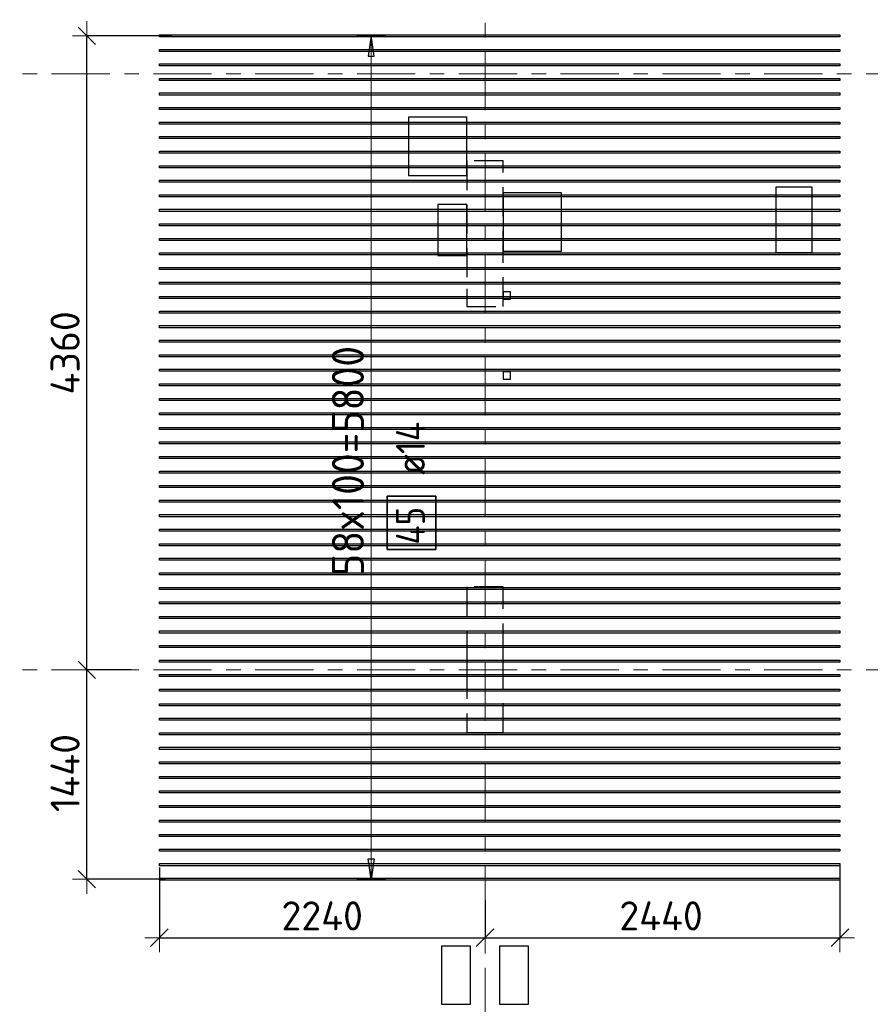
# Model space of a CAD drawing. Header units: metres. Extents: x -38 to 100, y -15 to 19.
# Tile 28 of 63: x 51.75 to 57.6, y 1 to 7.77. Entities that reach past the tile are written whole.
import ezdxf

# ---------------------------------------------------------------- set-up
doc = ezdxf.new("R2010")
doc.units = ezdxf.units.M
doc.header["$PDMODE"] = 65
for name, pattern in [('______11', [0.5, 0.4, -0.05, 0, -0.05]), ('______2', [0.27, 0.2, -0.07]), ('______5', [1.1, 0.8, -0.1, 0.1, -0.1])]:
    doc.linetypes.add(name, pattern=pattern)
for name, color, linetype, lineweight in [('XR$2$Осевая линия (1)', 7, '______5', 13), ('XR$3$Перекрытие (1)', 7, 'Continuous', 35), ('XR$3$Размерная линия (1)', 7, 'Continuous', 13), ('XR$5$Стена (1)', 7, 'Continuous', 35)]:
    doc.layers.add(name, color=color, linetype=linetype, lineweight=lineweight)
doc.layers.add('XR$3$Арм.стержн.Доп. Арм верхн.зоны Х', color=7, linetype='Continuous', lineweight=35, true_color=0x8c8cff)
doc.styles.add('ISOCPEUR', font='txt')
doc.dimstyles.new('DIMSTYLE_3', dxfattribs={"dimtxt": 0.2, "dimasz": 0.2, "dimexe": 0, "dimexo": 0, "dimgap": 0.1, "dimtad": 2, "dimdec": 0, "dimlfac": 1000, "dimrnd": 5, "dimzin": 12, "dimdsep": 46, "dimtxsty": 'ISOCPEUR', "dimblk1": 'ALL_ML_STRICH', "dimblk2": 'ALL_ML_STRICH', "dimsah": 1, "dimcen": 0, "dimclrd": 7, "dimclre": 256, "dimclrt": 7, "dimadec": 0, "dimazin": 0, "dimtfac": 1, "dimtdec": 0, "dimtix": 1, "dimtmove": 2, "dimatfit": 3, "dimfxl": 0, "dimtzin": 0, "dimlwd": 0, "dimlwe": -3, "dimarcsym": 0})

# ---------------------------------------------------------------- blocks, each defined once
blk = doc.blocks.new('ALL_ML_STRICH')
at = {"color": 0, "linetype": 'ByBlock', "lineweight": -2}
for p, q in [((0, -0.5), (0, 0.5)), ((-1, 0), (0.5, 0)), ((-0.3, -0.3), (0.3, 0.3))]:
    blk.add_line(p, q, dxfattribs=at)
blk = doc.blocks.new('*D39')
at = {"layer": 'DEFPOINTS', "color": 7, "linetype": 'Continuous', "lineweight": 13, "transparency": 33554687}
for p in [(52.4959, 3.3), (52.2125, 1.8604), (52.7738, 1.8604)]:
    blk.add_point(p, dxfattribs=at)
at = {"layer": 'XR$3$Размерная линия (1)', "color": 9, "linetype": 'Continuous', "lineweight": -2, "true_color": 0xc7c7c7, "transparency": 33554687}
for p, q in [((52.5159, 3.3), (52.2125, 3.3)), ((52.7538, 1.8604), (52.2125, 1.8604))]:
    blk.add_line(p, q, dxfattribs=at)
at = {"layer": 'XR$3$Размерная линия (1)', "color": 7, "linetype": 'Continuous', "lineweight": -2, "transparency": 33554687}
blk.add_line((52.2125, 1.8604), (52.2125, 3.3), dxfattribs=at)
at = {"layer": 'XR$3$Размерная линия (1)', "color": 7, "linetype": 'Continuous', "lineweight": 13, "transparency": 33554687, "xscale": 0.2, "yscale": 0.2, "zscale": 0.2}
for p, rotation in [((52.2125, 3.3), 90), ((52.2125, 1.8604), 270)]:
    blk.add_blockref('ALL_ML_STRICH', p, dxfattribs=dict(at, rotation=rotation))
at = {"layer": 'XR$3$Размерная линия (1)', "color": 7, "linetype": 'Continuous', "lineweight": 13, "transparency": 33554687, "insert": (52.0625, 2.5902), "char_height": 0.2, "width": 0.8, "attachment_point": 5, "rotation": 90, "style": 'ISOCPEUR'}
blk.add_mtext('\\A1;{1440}', dxfattribs=at)
blk = doc.blocks.new('*D40')
at = {"layer": 'DEFPOINTS', "color": 7, "linetype": 'Continuous', "lineweight": 13, "transparency": 33554687}
for p in [(52.8171, 7.6604), (52.2125, 3.3), (52.4959, 3.3)]:
    blk.add_point(p, dxfattribs=at)
at = {"layer": 'XR$3$Размерная линия (1)', "color": 9, "linetype": 'Continuous', "lineweight": -2, "true_color": 0xc7c7c7, "transparency": 33554687}
for p, q in [((52.7971, 7.6604), (52.2125, 7.6604)), ((52.5159, 3.3), (52.2125, 3.3))]:
    blk.add_line(p, q, dxfattribs=at)
at = {"layer": 'XR$3$Размерная линия (1)', "color": 7, "linetype": 'Continuous', "lineweight": -2, "transparency": 33554687}
blk.add_line((52.2125, 3.3), (52.2125, 7.6604), dxfattribs=at)
at = {"layer": 'XR$3$Размерная линия (1)', "color": 7, "linetype": 'Continuous', "lineweight": 13, "transparency": 33554687, "xscale": 0.2, "yscale": 0.2, "zscale": 0.2}
for p, rotation in [((52.2125, 7.6604), 90), ((52.2125, 3.3), 270)]:
    blk.add_blockref('ALL_ML_STRICH', p, dxfattribs=dict(at, rotation=rotation))
at = {"layer": 'XR$3$Размерная линия (1)', "color": 7, "linetype": 'Continuous', "lineweight": 13, "transparency": 33554687, "insert": (52.0625, 5.4802), "char_height": 0.2, "width": 0.8, "attachment_point": 5, "rotation": 90, "style": 'ISOCPEUR'}
blk.add_mtext('\\A1;{4360}', dxfattribs=at)
blk = doc.blocks.new('*D41')
at = {"layer": 'DEFPOINTS', "color": 7, "linetype": 'Continuous', "lineweight": 13, "transparency": 33554687}
for p in [(52.7109, 1.9607), (54.95, 1.7363), (52.7109, 1.4583)]:
    blk.add_point(p, dxfattribs=at)
at = {"layer": 'XR$3$Размерная линия (1)', "color": 9, "linetype": 'Continuous', "lineweight": -2, "true_color": 0xc7c7c7, "transparency": 33554687}
for p, q in [((52.7109, 1.9407), (52.7109, 1.4583)), ((54.95, 1.7163), (54.95, 1.4583))]:
    blk.add_line(p, q, dxfattribs=at)
at = {"layer": 'XR$3$Размерная линия (1)', "color": 7, "linetype": 'Continuous', "lineweight": -2, "transparency": 33554687}
blk.add_line((52.7109, 1.4583), (54.95, 1.4583), dxfattribs=at)
at = {"layer": 'XR$3$Размерная линия (1)', "color": 7, "linetype": 'Continuous', "lineweight": 13, "transparency": 33554687, "xscale": 0.2, "yscale": 0.2, "zscale": 0.2, "rotation": 180}
blk.add_blockref('ALL_ML_STRICH', (52.7109, 1.4583), dxfattribs=at)
at = {"layer": 'XR$3$Размерная линия (1)', "color": 7, "linetype": 'Continuous', "lineweight": 13, "transparency": 33554687, "xscale": 0.2, "yscale": 0.2, "zscale": 0.2}
blk.add_blockref('ALL_ML_STRICH', (54.95, 1.4583), dxfattribs=at)
at = {"layer": 'XR$3$Размерная линия (1)', "color": 7, "linetype": 'Continuous', "lineweight": 13, "transparency": 33554687, "insert": (53.8305, 1.6083), "char_height": 0.2, "width": 0.8, "attachment_point": 5, "style": 'ISOCPEUR'}
blk.add_mtext('\\A1;{2240}', dxfattribs=at)
blk = doc.blocks.new('*D42')
at = {"layer": 'DEFPOINTS', "color": 7, "linetype": 'Continuous', "lineweight": 13, "transparency": 33554687}
for p in [(57.3909, 1.9821), (54.95, 1.7363), (54.95, 1.4583)]:
    blk.add_point(p, dxfattribs=at)
at = {"layer": 'XR$3$Размерная линия (1)', "color": 9, "linetype": 'Continuous', "lineweight": -2, "true_color": 0xc7c7c7, "transparency": 33554687}
for p, q in [((57.3909, 1.9621), (57.3909, 1.4583)), ((54.95, 1.7163), (54.95, 1.4583))]:
    blk.add_line(p, q, dxfattribs=at)
at = {"layer": 'XR$3$Размерная линия (1)', "color": 7, "linetype": 'Continuous', "lineweight": -2, "transparency": 33554687}
blk.add_line((54.95, 1.4583), (57.3909, 1.4583), dxfattribs=at)
at = {"layer": 'XR$3$Размерная линия (1)', "color": 7, "linetype": 'Continuous', "lineweight": 13, "transparency": 33554687, "xscale": 0.2, "yscale": 0.2, "zscale": 0.2, "rotation": 180}
blk.add_blockref('ALL_ML_STRICH', (54.95, 1.4583), dxfattribs=at)
at = {"layer": 'XR$3$Размерная линия (1)', "color": 7, "linetype": 'Continuous', "lineweight": 13, "transparency": 33554687, "xscale": 0.2, "yscale": 0.2, "zscale": 0.2}
blk.add_blockref('ALL_ML_STRICH', (57.3909, 1.4583), dxfattribs=at)
at = {"layer": 'XR$3$Размерная линия (1)', "color": 7, "linetype": 'Continuous', "lineweight": 13, "transparency": 33554687, "insert": (56.1605, 1.6083), "char_height": 0.2, "width": 0.8, "attachment_point": 5, "style": 'ISOCPEUR'}
blk.add_mtext('\\A1;{2440}', dxfattribs=at)

msp = doc.modelspace()

# ---------------------------------------------------------------- linework, layer by layer
at = {"layer": 'XR$2$Осевая линия (1)', "color": 253, "linetype": '______11', "lineweight": 13, "true_color": 0xa0a0a0, "transparency": 33554687}
for p, q in [((54.95, -2.65), (54.95, 8.98)), ((-2.63, 7.4), (62.6, 7.4)), ((-2.63, 3.3), (62.6, 3.3))]:
    msp.add_line(p, q, dxfattribs=at)
at = {"layer": 'XR$3$Арм.стержн.Доп. Арм верхн.зоны Х', "color": 253, "linetype": 'Continuous', "lineweight": -3, "true_color": 0xa0a0a0, "transparency": 33554687}
for p, q in [((54.1675, 7.6604), (54.0675, 7.6604)), ((54.1675, 7.6604), (54.2675, 7.6604)), ((54.1675, 1.8604), (54.0675, 1.8604)), ((54.1675, 1.8604), (54.2675, 1.8604))]:
    msp.add_line(p, q, dxfattribs=at)
at = {"layer": 'XR$3$Арм.стержн.Доп. Арм верхн.зоны Х', "color": 7, "linetype": 'Continuous', "lineweight": 25, "transparency": 33554687}
for p, q in [((54.1675, 7.6604), (54.1475, 7.5204)), ((54.1875, 7.5204), (54.1675, 7.6604)), ((54.1475, 7.5204), (54.1875, 7.5204)), ((54.1675, 1.8604), (54.1475, 2.0004)), ((54.1475, 2.0004), (54.1875, 2.0004)), ((54.1875, 2.0004), (54.1675, 1.8604))]:
    msp.add_line(p, q, dxfattribs=at)
at = {"layer": 'XR$3$Арм.стержн.Доп. Арм верхн.зоны Х', "color": 7, "linetype": 'Continuous', "lineweight": 13, "transparency": 33554687}
for p, q in [((54.1675, 7.6604), (54.1675, 7.6604)), ((54.1675, 1.8604), (54.1675, 7.6604)), ((54.1675, 1.8604), (54.1675, 1.8604))]:
    msp.add_line(p, q, dxfattribs=at)
at = {"layer": 'XR$3$Арм.стержн.Доп. Арм верхн.зоны Х', "color": 7, "linetype": 'Continuous', "lineweight": 25, "transparency": 33554687}
for points in [[(57.3909, 7.6534), (52.7109, 7.6534), (52.7109, 7.6674), (57.3909, 7.6674), (57.3909, 7.6534)], [(57.3909, 7.5534), (52.7109, 7.5534), (52.7109, 7.5674), (57.3909, 7.5674), (57.3909, 7.5534)], [(57.3909, 7.4534), (52.7109, 7.4534), (52.7109, 7.4674), (57.3909, 7.4674), (57.3909, 7.4534)], [(57.3909, 7.3534), (52.7109, 7.3534), (52.7109, 7.3674), (57.3909, 7.3674), (57.3909, 7.3534)], [(57.3909, 7.2534), (52.7109, 7.2534), (52.7109, 7.2674), (57.3909, 7.2674), (57.3909, 7.2534)], [(57.3909, 7.1534), (52.7109, 7.1534), (52.7109, 7.1674), (57.3909, 7.1674), (57.3909, 7.1534)], [(57.3909, 7.0534), (52.7109, 7.0534), (52.7109, 7.0674), (57.3909, 7.0674), (57.3909, 7.0534)], [(57.3909, 6.9534), (52.7109, 6.9534), (52.7109, 6.9674), (57.3909, 6.9674), (57.3909, 6.9534)], [(57.3909, 6.8534), (52.7109, 6.8534), (52.7109, 6.8674), (57.3909, 6.8674), (57.3909, 6.8534)], [(57.3909, 6.7534), (52.7109, 6.7534), (52.7109, 6.7674), (57.3909, 6.7674), (57.3909, 6.7534)], [(57.3909, 6.6534), (52.7109, 6.6534), (52.7109, 6.6674), (57.3909, 6.6674), (57.3909, 6.6534)], [(57.3909, 6.5534), (52.7109, 6.5534), (52.7109, 6.5674), (57.3909, 6.5674), (57.3909, 6.5534)], [(57.3909, 6.4534), (52.7109, 6.4534), (52.7109, 6.4674), (57.3909, 6.4674), (57.3909, 6.4534)], [(57.3909, 6.3534), (52.7109, 6.3534), (52.7109, 6.3674), (57.3909, 6.3674), (57.3909, 6.3534)], [(57.3909, 6.2534), (52.7109, 6.2534), (52.7109, 6.2674), (57.3909, 6.2674), (57.3909, 6.2534)], [(57.3909, 6.1534), (52.7109, 6.1534), (52.7109, 6.1674), (57.3909, 6.1674), (57.3909, 6.1534)], [(57.3909, 6.0534), (52.7109, 6.0534), (52.7109, 6.0674), (57.3909, 6.0674), (57.3909, 6.0534)], [(57.3909, 5.9534), (52.7109, 5.9534), (52.7109, 5.9674), (57.3909, 5.9674), (57.3909, 5.9534)], [(57.3909, 5.8534), (52.7109, 5.8534), (52.7109, 5.8674), (57.3909, 5.8674), (57.3909, 5.8534)], [(57.3909, 5.7534), (52.7109, 5.7534), (52.7109, 5.7674), (57.3909, 5.7674), (57.3909, 5.7534)], [(57.3909, 5.6534), (52.7109, 5.6534), (52.7109, 5.6674), (57.3909, 5.6674), (57.3909, 5.6534)], [(57.3909, 5.5534), (52.7109, 5.5534), (52.7109, 5.5674), (57.3909, 5.5674), (57.3909, 5.5534)], [(57.3909, 5.4534), (52.7109, 5.4534), (52.7109, 5.4674), (57.3909, 5.4674), (57.3909, 5.4534)], [(57.3909, 5.3534), (52.7109, 5.3534), (52.7109, 5.3674), (57.3909, 5.3674), (57.3909, 5.3534)], [(57.3909, 5.2534), (52.7109, 5.2534), (52.7109, 5.2674), (57.3909, 5.2674), (57.3909, 5.2534)], [(57.3909, 5.1534), (52.7109, 5.1534), (52.7109, 5.1674), (57.3909, 5.1674), (57.3909, 5.1534)], [(57.3909, 5.0534), (52.7109, 5.0534), (52.7109, 5.0674), (57.3909, 5.0674), (57.3909, 5.0534)], [(57.3909, 4.9534), (52.7109, 4.9534), (52.7109, 4.9674), (57.3909, 4.9674), (57.3909, 4.9534)], [(57.3909, 4.8534), (52.7109, 4.8534), (52.7109, 4.8674), (57.3909, 4.8674), (57.3909, 4.8534)], [(57.3909, 4.7534), (52.7109, 4.7534), (52.7109, 4.7674), (57.3909, 4.7674), (57.3909, 4.7534)], [(57.3909, 4.6534), (52.7109, 4.6534), (52.7109, 4.6674), (57.3909, 4.6674), (57.3909, 4.6534)], [(57.3909, 4.5534), (52.7109, 4.5534), (52.7109, 4.5674), (57.3909, 4.5674), (57.3909, 4.5534)], [(57.3909, 4.4534), (52.7109, 4.4534), (52.7109, 4.4674), (57.3909, 4.4674), (57.3909, 4.4534)], [(57.3909, 4.3534), (52.7109, 4.3534), (52.7109, 4.3674), (57.3909, 4.3674), (57.3909, 4.3534)], [(57.3909, 4.2534), (52.7109, 4.2534), (52.7109, 4.2674), (57.3909, 4.2674), (57.3909, 4.2534)], [(57.3909, 4.1534), (52.7109, 4.1534), (52.7109, 4.1674), (57.3909, 4.1674), (57.3909, 4.1534)], [(57.3909, 4.0534), (52.7109, 4.0534), (52.7109, 4.0674), (57.3909, 4.0674), (57.3909, 4.0534)], [(57.3909, 3.9534), (52.7109, 3.9534), (52.7109, 3.9674), (57.3909, 3.9674), (57.3909, 3.9534)], [(57.3909, 3.8534), (52.7109, 3.8534), (52.7109, 3.8674), (57.3909, 3.8674), (57.3909, 3.8534)], [(57.3909, 3.7534), (52.7109, 3.7534), (52.7109, 3.7674), (57.3909, 3.7674), (57.3909, 3.7534)], [(57.3909, 3.6534), (52.7109, 3.6534), (52.7109, 3.6674), (57.3909, 3.6674), (57.3909, 3.6534)], [(57.3909, 3.5534), (52.7109, 3.5534), (52.7109, 3.5674), (57.3909, 3.5674), (57.3909, 3.5534)], [(57.3909, 3.4534), (52.7109, 3.4534), (52.7109, 3.4674), (57.3909, 3.4674), (57.3909, 3.4534)], [(57.3909, 3.3534), (52.7109, 3.3534), (52.7109, 3.3674), (57.3909, 3.3674), (57.3909, 3.3534)], [(57.3909, 3.2534), (52.7109, 3.2534), (52.7109, 3.2674), (57.3909, 3.2674), (57.3909, 3.2534)], [(57.3909, 3.1534), (52.7109, 3.1534), (52.7109, 3.1674), (57.3909, 3.1674), (57.3909, 3.1534)], [(57.3909, 3.0534), (52.7109, 3.0534), (52.7109, 3.0674), (57.3909, 3.0674), (57.3909, 3.0534)], [(57.3909, 2.9534), (52.7109, 2.9534), (52.7109, 2.9674), (57.3909, 2.9674), (57.3909, 2.9534)], [(57.3909, 2.8534), (52.7109, 2.8534), (52.7109, 2.8674), (57.3909, 2.8674), (57.3909, 2.8534)], [(57.3909, 2.7534), (52.7109, 2.7534), (52.7109, 2.7674), (57.3909, 2.7674), (57.3909, 2.7534)], [(57.3909, 2.6534), (52.7109, 2.6534), (52.7109, 2.6674), (57.3909, 2.6674), (57.3909, 2.6534)], [(57.3909, 2.5534), (52.7109, 2.5534), (52.7109, 2.5674), (57.3909, 2.5674), (57.3909, 2.5534)], [(57.3909, 2.4534), (52.7109, 2.4534), (52.7109, 2.4674), (57.3909, 2.4674), (57.3909, 2.4534)], [(57.3909, 2.3534), (52.7109, 2.3534), (52.7109, 2.3674), (57.3909, 2.3674), (57.3909, 2.3534)], [(57.3909, 2.2534), (52.7109, 2.2534), (52.7109, 2.2674), (57.3909, 2.2674), (57.3909, 2.2534)], [(57.3909, 2.1534), (52.7109, 2.1534), (52.7109, 2.1674), (57.3909, 2.1674), (57.3909, 2.1534)], [(57.3909, 2.0534), (52.7109, 2.0534), (52.7109, 2.0674), (57.3909, 2.0674), (57.3909, 2.0534)], [(57.3909, 1.9534), (52.7109, 1.9534), (52.7109, 1.9674), (57.3909, 1.9674), (57.3909, 1.9534)], [(57.3909, 1.8534), (52.7109, 1.8534), (52.7109, 1.8674), (57.3909, 1.8674), (57.3909, 1.8534)]]:
    msp.add_lwpolyline(points, dxfattribs=at)
at = {"layer": 'XR$3$Арм.стержн.Доп. Арм верхн.зоны Х', "color": 7, "linetype": 'Continuous', "lineweight": 35, "transparency": 33554687}
msp.add_lwpolyline([(54.6108, 4.128), (54.6108, 4.4946), (54.2775, 4.4946), (54.2775, 4.128), (54.6108, 4.128)], dxfattribs=at)
at = {"layer": 'XR$3$Перекрытие (1)', "color": 7, "linetype": 'Continuous', "lineweight": 25, "transparency": 33554687}
for p, q in [((54.425, 7.1), (54.425, 6.7)), ((54.825, 7.1), (54.425, 7.1)), ((54.825, 6.7), (54.825, 7.1)), ((54.425, 6.7), (54.825, 6.7)), ((55.075, 6.58), (55.075, 6.18)), ((55.475, 6.58), (55.075, 6.58)), ((55.475, 6.18), (55.475, 6.58)), ((56.95, 6.62), (56.95, 6.17)), ((57.2, 6.62), (56.95, 6.62)), ((57.2, 6.17), (57.2, 6.62)), ((54.625, 6.5), (54.625, 6.15)), ((54.825, 6.5), (54.625, 6.5)), ((54.825, 6.15), (54.825, 6.5)), ((55.075, 6.18), (55.475, 6.18)), ((56.95, 6.17), (57.2, 6.17)), ((54.625, 6.15), (54.825, 6.15)), ((55.075, 5.9), (55.075, 5.85)), ((55.125, 5.9), (55.075, 5.9)), ((55.125, 5.85), (55.125, 5.9)), ((55.075, 5.85), (55.125, 5.85)), ((55.075, 5.35), (55.075, 5.3)), ((55.125, 5.35), (55.075, 5.35)), ((55.125, 5.3), (55.125, 5.35)), ((55.075, 5.3), (55.125, 5.3)), ((54.65, 1.4), (54.65, 1)), ((54.85, 1.4), (54.65, 1.4)), ((54.85, 1), (54.85, 1.4)), ((55.05, 1.4), (55.05, 1)), ((55.25, 1.4), (55.05, 1.4)), ((55.25, 1), (55.25, 1.4)), ((54.65, 1), (54.85, 1)), ((55.05, 1), (55.25, 1))]:
    msp.add_line(p, q, dxfattribs=at)
at = {"layer": 'XR$5$Стена (1)', "color": 253, "linetype": '______2', "lineweight": -3, "true_color": 0xa0a0a0, "transparency": 33554687}
for p, q in [((55.075, 6.8), (54.825, 6.8)), ((54.825, 6.8), (54.825, 5.92)), ((55.075, 6.12), (55.075, 6.8)), ((55.075, 5.8), (55.075, 6.12)), ((54.825, 5.92), (54.825, 5.8)), ((54.825, 5.8), (55.075, 5.8)), ((54.825, 3.87), (54.825, 3.42)), ((55.075, 3.87), (54.825, 3.87)), ((55.075, 3.42), (55.075, 3.87)), ((54.825, 3.42), (54.825, 3.3)), ((55.075, 3.3), (55.075, 3.42)), ((54.825, 3.3), (54.825, 2.87)), ((55.075, 2.87), (55.075, 3.3)), ((54.825, 2.87), (54.995, 2.87)), ((54.995, 2.87), (55.075, 2.87))]:
    msp.add_line(p, q, dxfattribs=at)

# ---------------------------------------------------------------- texts
at = {"layer": 'XR$3$Арм.стержн.Доп. Арм верхн.зоны Х', "color": 7, "linetype": 'Continuous', "lineweight": 13, "transparency": 33554687, "insert": (54.1175, 3.9464), "char_height": 0.22, "width": 1.753129, "attachment_point": 7, "rotation": 90, "style": 'ISOCPEUR'}
msp.add_mtext('\\W0.95;58x100=5800', dxfattribs=at)
at = {"layer": 'XR$3$Арм.стержн.Доп. Арм верхн.зоны Х', "color": 7, "linetype": 'Continuous', "lineweight": 25, "transparency": 33554687, "char_height": 0.2, "attachment_point": 7, "rotation": 90, "style": 'ISOCPEUR'}
for s, insert, width in [('\\W0.89; ø14 ', (54.5375, 4.528), 0.769432), ('\\W0.88;45', (54.5375, 4.1613), 0.387995)]:
    msp.add_mtext(s, dxfattribs=dict(at, insert=insert, width=width))

# ---------------------------------------------------------------- dimensions: what is measured, and where the dimension line sits
at = {"layer": 'XR$3$Размерная линия (1)', "color": 7, "linetype": 'Continuous', "lineweight": 13, "transparency": 33554687}
for base, p1, p2, picture, middle in [((52.2125, 7.6604), (52.5159, 3.3), (52.7971, 7.6604), '*D40', (52.0625, 5.4802)), ((52.2125, 3.3), (52.7538, 1.8604), (52.5159, 3.3), '*D39', (52.0625, 2.5902))]:
    dim = msp.add_linear_dim(base=base, p1=p1, p2=p2, angle=90, dimstyle='DIMSTYLE_3', override={"dimpost": '<>', "dimclrd": 7, "dimclre": 9, "dimclrt": 7, "dimlwd": 0, "dimlwe": 65533}, dxfattribs=at)
    dim.commit()
    dim.dimension.update_dxf_attribs({"geometry": picture, "text_midpoint": middle, "dimtype": 160})
for base, p1, p2, picture, middle in [((57.3909, 1.4583), (54.95, 1.7163), (57.3909, 1.9621), '*D42', (56.1605, 1.6083)), ((54.95, 1.4583), (52.7109, 1.9407), (54.95, 1.7163), '*D41', (53.8305, 1.6083))]:
    dim = msp.add_linear_dim(base=base, p1=p1, p2=p2, dimstyle='DIMSTYLE_3', override={"dimpost": '<>', "dimclrd": 7, "dimclre": 9, "dimclrt": 7, "dimlwd": 0, "dimlwe": 65533}, dxfattribs=at)
    dim.commit()
    dim.dimension.update_dxf_attribs({"geometry": picture, "text_midpoint": middle, "dimtype": 160})

doc.saveas('drawing.dxf')
